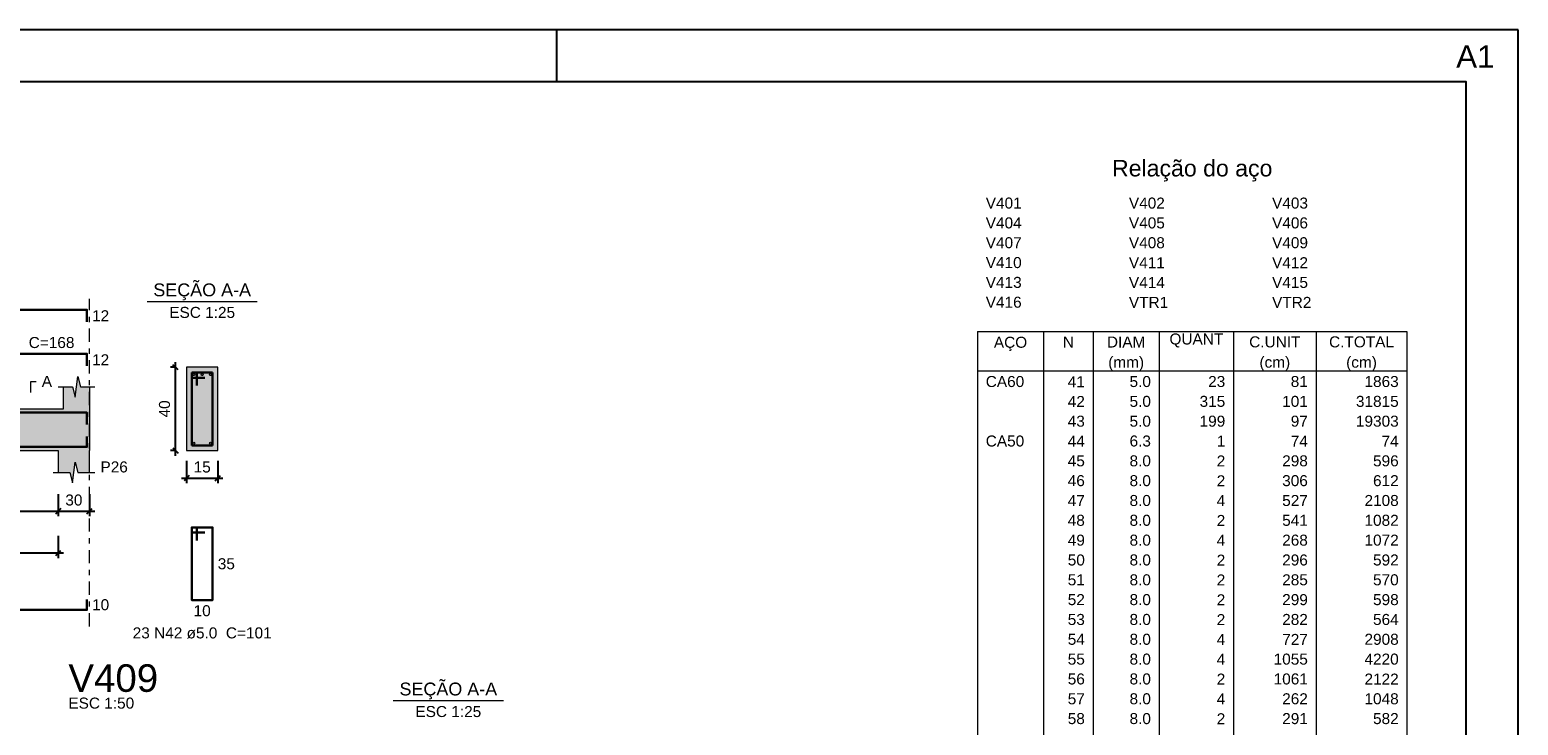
# Model space of a CAD drawing. Header units: millimetres. Extents: x 0 to 84.1, y 0 to 59.4.
# Tile 16 of 16: x 55.5 to 84.1, y 46 to 59.4. Entities that reach past the tile are written whole.
import ezdxf

# ---------------------------------------------------------------- set-up
doc = ezdxf.new("R2010")
doc.units = ezdxf.units.MM
doc.header["$MEASUREMENT"] = 0
doc.linetypes.add('DASHDOT', pattern=[2.54, 1.27, -0.635, 0, -0.635])
doc.linetypes.add('NULL', pattern=[0])
doc.layers.get('0').update_dxf_attribs({"lineweight": 18})
for name, color, linetype, lineweight in [('Descrição da armadura', 7, 'Continuous', 0), ('DT-Barras na forma', 2, 'Continuous', 30), ('DT-Barras no corte', 5, 'Continuous', 5), ('DT-Barras rebatidas', 2, 'Continuous', 30), ('DT-Cotas', 9, 'Continuous', 5), ('DT-Forma', 5, 'Continuous', 5), ('DT-Hachura forma vigas', 254, 'Continuous', 5), ('DT-Hachura seção vigas', 254, 'Continuous', 5), ('DT-Pontilhado', 9, 'DASHDOT', 5), ('DT-Relação do aço', 9, 'Continuous', 5), ('DT-Textos', 7, 'Continuous', 5), ('DT-Título', 3, 'Continuous', 20), ('Textos armaduras', 7, 'Continuous', 0)]:
    doc.layers.add(name, color=color, linetype=linetype, lineweight=lineweight)
doc.layers.add('SEDUC_MARF', color=1, linetype='Continuous')
doc.layers.add('SEDUC_MARGG', color=7, linetype='Continuous')
doc.styles.add('Arial', font='txt')
doc.dimstyles.new('UM_25.000000', dxfattribs={"dimtxt": 0.18, "dimasz": 0.1, "dimexe": 0.1, "dimexo": 0.2, "dimgap": 0, "dimtad": 1, "dimtih": 1, "dimtoh": 1, "dimdec": 1, "dimlfac": 25, "dimzin": 0, "dimdsep": 46, "dimtxsty": 'Standard', "dimcen": 0.09, "dimdle": 0.1, "dimadec": 1, "dimazin": 2, "dimtfac": 1, "dimtdec": 4, "dimtofl": 0, "dimtmove": 0, "dimatfit": 3, "dimfxl": 1, "dimtolj": 1, "dimarcsym": 0})
doc.dimstyles.new('UM_50.000000', dxfattribs={"dimtxt": 0.18, "dimasz": 0.1, "dimexe": 0.1, "dimexo": 0.2, "dimgap": 0, "dimtad": 1, "dimtih": 1, "dimtoh": 1, "dimdec": 1, "dimlfac": 50, "dimzin": 0, "dimdsep": 46, "dimtxsty": 'Standard', "dimcen": 0.09, "dimdle": 0.1, "dimadec": 1, "dimazin": 2, "dimtfac": 1, "dimtdec": 4, "dimtofl": 0, "dimtmove": 0, "dimatfit": 3, "dimfxl": 1, "dimtolj": 1, "dimarcsym": 0})

# ---------------------------------------------------------------- blocks, each defined once
blk = doc.blocks.new('_Oblique')
at = {"color": 0, "linetype": 'ByBlock', "lineweight": -2}
blk.add_line((-0.5, -0.5), (0.5, 0.5), dxfattribs=at)
blk = doc.blocks.new('*D25')
at = {"layer": 'Defpoints', "color": 0}
for p in [(46.699, 50.674), (56.02, 50.674), (56.02, 50.145)]:
    blk.add_point(p, dxfattribs=at)
at = {"layer": 'DT-Cotas', "color": 0, "lineweight": -2}
for p, q in [((46.699, 50.474), (46.699, 50.045)), ((56.02, 50.474), (56.02, 50.045)), ((46.599, 50.145), (56.12, 50.145))]:
    blk.add_line(p, q, dxfattribs=at)
at = {"layer": 'DT-Cotas', "color": 0, "lineweight": -2, "xscale": 0.1, "yscale": 0.1, "zscale": 0.1, "rotation": 180}
blk.add_blockref('_Oblique', (46.699, 50.145), dxfattribs=at)
at = {"layer": 'DT-Cotas', "color": 0, "lineweight": -2, "xscale": 0.1, "yscale": 0.1, "zscale": 0.1}
blk.add_blockref('_Oblique', (56.02, 50.145), dxfattribs=at)
at = {"layer": 'DT-Cotas', "color": 7, "insert": (51.36, 50.357), "char_height": 0.2118, "attachment_point": 5, "rotation": 0.0057, "style": 'Arial'}
blk.add_mtext('\\A1;466', dxfattribs=at)
blk = doc.blocks.new('*D26')
at = {"layer": 'Defpoints', "color": 0}
for p in [(56.02, 50.674), (56.62, 50.674), (56.62, 50.145)]:
    blk.add_point(p, dxfattribs=at)
at = {"layer": 'DT-Cotas', "color": 0, "lineweight": -2}
for p, q in [((56.02, 50.474), (56.02, 50.045)), ((56.62, 50.474), (56.62, 50.045)), ((55.92, 50.145), (56.72, 50.145))]:
    blk.add_line(p, q, dxfattribs=at)
at = {"layer": 'DT-Cotas', "color": 0, "lineweight": -2, "xscale": 0.1, "yscale": 0.1, "zscale": 0.1, "rotation": 180}
blk.add_blockref('_Oblique', (56.02, 50.145), dxfattribs=at)
at = {"layer": 'DT-Cotas', "color": 0, "lineweight": -2, "xscale": 0.1, "yscale": 0.1, "zscale": 0.1}
blk.add_blockref('_Oblique', (56.62, 50.145), dxfattribs=at)
at = {"layer": 'DT-Cotas', "color": 7, "insert": (56.32, 50.357), "char_height": 0.2118, "attachment_point": 5, "rotation": 0.0057, "style": 'Arial'}
blk.add_mtext('\\A1;30', dxfattribs=at)
blk = doc.blocks.new('*D27')
at = {"layer": 'Defpoints', "color": 0}
for p in [(58.276, 52.91), (58.488, 52.91), (58.488, 51.31)]:
    blk.add_point(p, dxfattribs=at)
at = {"layer": 'DT-Cotas', "color": 0, "lineweight": -2}
for p, q in [((58.276, 51.21), (58.276, 53.01)), ((58.288, 52.91), (58.176, 52.91)), ((58.288, 51.31), (58.176, 51.31))]:
    blk.add_line(p, q, dxfattribs=at)
at = {"layer": 'DT-Cotas', "color": 0, "lineweight": -2, "xscale": 0.1, "yscale": 0.1, "zscale": 0.1}
for p, rotation in [((58.276, 52.91), 90), ((58.276, 51.31), 270)]:
    blk.add_blockref('_Oblique', p, dxfattribs=dict(at, rotation=rotation))
at = {"layer": 'DT-Cotas', "color": 7, "insert": (58.064, 52.11), "char_height": 0.2118, "attachment_point": 5, "rotation": 90, "style": 'Arial'}
blk.add_mtext('\\A1;40', dxfattribs=at)
blk = doc.blocks.new('*D28')
at = {"layer": 'Defpoints', "color": 0}
for p in [(58.488, 51.31), (59.088, 51.31), (59.088, 50.78)]:
    blk.add_point(p, dxfattribs=at)
at = {"layer": 'DT-Cotas', "color": 0, "lineweight": -2}
for p, q in [((58.488, 51.11), (58.488, 50.68)), ((59.088, 51.11), (59.088, 50.68)), ((58.388, 50.78), (59.188, 50.78))]:
    blk.add_line(p, q, dxfattribs=at)
at = {"layer": 'DT-Cotas', "color": 0, "lineweight": -2, "xscale": 0.1, "yscale": 0.1, "zscale": 0.1, "rotation": 180}
blk.add_blockref('_Oblique', (58.488, 50.78), dxfattribs=at)
at = {"layer": 'DT-Cotas', "color": 0, "lineweight": -2, "xscale": 0.1, "yscale": 0.1, "zscale": 0.1}
blk.add_blockref('_Oblique', (59.088, 50.78), dxfattribs=at)
at = {"layer": 'DT-Cotas', "color": 7, "insert": (58.788, 50.992), "char_height": 0.2118, "attachment_point": 5, "rotation": 0.0057, "style": 'Arial'}
blk.add_mtext('\\A1;15', dxfattribs=at)
blk = doc.blocks.new('*D29')
at = {"layer": 'Defpoints', "color": 0}
for p in [(46.699, 49.87), (56.02, 49.87), (56.02, 49.34)]:
    blk.add_point(p, dxfattribs=at)
at = {"layer": 'DT-Cotas', "color": 0, "lineweight": -2}
for p, q in [((46.699, 49.67), (46.699, 49.24)), ((56.02, 49.67), (56.02, 49.24)), ((46.599, 49.34), (56.12, 49.34))]:
    blk.add_line(p, q, dxfattribs=at)
at = {"layer": 'DT-Cotas', "color": 0, "lineweight": -2, "xscale": 0.1, "yscale": 0.1, "zscale": 0.1, "rotation": 180}
blk.add_blockref('_Oblique', (46.699, 49.34), dxfattribs=at)
at = {"layer": 'DT-Cotas', "color": 0, "lineweight": -2, "xscale": 0.1, "yscale": 0.1, "zscale": 0.1}
blk.add_blockref('_Oblique', (56.02, 49.34), dxfattribs=at)
at = {"layer": 'DT-Cotas', "color": 7, "insert": (51.36, 49.552), "char_height": 0.2118, "attachment_point": 5, "rotation": 0.0057, "style": 'Arial'}
blk.add_mtext('\\A1;466', dxfattribs=at)

msp = doc.modelspace()

# ---------------------------------------------------------------- hatches: boundary and pattern name
at = {"layer": 'DT-Hachura forma vigas', "linetype": 'Continuous'}
msp.add_hatch(color=254, dxfattribs=at).paths.add_polyline_path([(56.62, 50.8862), (56.62, 51.3098), (56.62, 52.1098), (56.62, 52.5334), (56.445, 52.5334), (56.395, 52.7334), (56.345, 52.3334), (56.295, 52.5334), (56.12, 52.5334), (56.12, 52.1098), (46.6994, 52.1098), (46.6994, 52.5334), (46.5244, 52.5334), (46.4744, 52.7334), (46.4244, 52.3334), (46.3744, 52.5334), (46.1994, 52.5334), (46.1994, 52.1098), (46.0994, 52.1098), (46.0994, 51.3098), (46.0994, 50.8862), (46.3244, 50.8862), (46.3744, 50.6862), (46.4244, 51.0862), (46.4744, 50.8862), (46.6994, 50.8862), (46.6994, 51.3098), (56.02, 51.3098), (56.02, 50.8862), (56.245, 50.8862), (56.295, 50.6862), (56.345, 51.0862), (56.395, 50.8862), (56.62, 50.8862)])
at = {"layer": 'DT-Hachura seção vigas', "linetype": 'Continuous'}
msp.add_hatch(color=254, dxfattribs=at).paths.add_polyline_path([(58.4876, 51.3098), (58.4876, 51.3098), (59.0876, 51.3098), (59.0876, 52.9098), (58.4876, 52.9098), (58.4876, 51.3098)])

# ---------------------------------------------------------------- linework, layer by layer
at = {"layer": 'DT-Barras na forma'}
for p, q in [((58.6876, 52.8098), (58.5876, 52.8098)), ((58.5876, 52.8098), (58.5876, 51.4098)), ((58.9876, 52.8098), (58.5876, 52.8098)), ((58.5876, 52.8098), (58.5876, 52.7098)), ((58.5876, 52.7098), (58.8376, 52.7098)), ((58.6876, 52.5598), (58.6876, 52.8098)), ((58.9876, 51.4098), (58.9876, 52.8098)), ((58.5876, 51.4098), (58.9876, 51.4098))]:
    msp.add_line(p, q, dxfattribs=at)
for points in [[(46.1494, 51.8098), (46.1494, 52.0398), (56.57, 52.0398), (56.57, 51.8098)], [(53.42, 52.0398), (56.57, 52.0398), (56.57, 51.8098)], [(46.1494, 51.5798), (46.1494, 51.3798), (56.57, 51.3798), (56.57, 51.5798)]]:
    msp.add_lwpolyline(points, dxfattribs=at)
at = {"layer": 'DT-Barras no corte'}
for centre in [(58.6276, 52.7698), (58.7876, 52.7698), (58.9476, 52.7698), (58.6276, 51.4498), (58.9476, 51.4498)]:
    msp.add_circle(centre, 0.02, dxfattribs=at)
at = {"layer": 'DT-Barras rebatidas'}
for points in [[(46.1494, 53.7866), (46.1494, 54.0166), (56.57, 54.0166), (56.57, 53.7866)], [(53.42, 53.1694), (56.57, 53.1694), (56.57, 52.9394)], [(58.6876, 49.5831), (58.6876, 49.8331), (58.5876, 49.8331), (58.5876, 48.4331), (58.9876, 48.4331), (58.9876, 49.8331), (58.5876, 49.8331), (58.5876, 49.7331), (58.8376, 49.7331)], [(46.1494, 48.4451), (46.1494, 48.2451), (56.57, 48.2451), (56.57, 48.4451)]]:
    msp.add_lwpolyline(points, dxfattribs=at)
at = {"layer": 'DT-Forma'}
for p, q in [((56.345, 52.3334), (56.395, 52.7334)), ((56.395, 52.7334), (56.445, 52.5334)), ((59.0876, 52.9098), (58.4876, 52.9098)), ((58.4876, 52.9098), (58.4876, 51.3098)), ((59.0876, 51.3098), (59.0876, 52.9098)), ((56.02, 52.5334), (56.295, 52.5334)), ((56.12, 52.1098), (56.12, 52.5334)), ((56.295, 52.5334), (56.345, 52.3334)), ((56.445, 52.5334), (56.72, 52.5334)), ((56.62, 52.5334), (56.62, 52.1098)), ((46.6994, 52.1098), (56.12, 52.1098)), ((46.6994, 51.3098), (56.02, 51.3098)), ((56.02, 51.3098), (56.02, 50.8862)), ((56.62, 50.8862), (56.62, 51.3098)), ((58.4876, 51.3098), (59.0876, 51.3098)), ((56.295, 50.6862), (56.345, 51.0862)), ((56.345, 51.0862), (56.395, 50.8862)), ((55.92, 50.8862), (56.245, 50.8862)), ((56.245, 50.8862), (56.295, 50.6862)), ((56.395, 50.8862), (56.72, 50.8862))]:
    msp.add_line(p, q, dxfattribs=at)
at = {"layer": 'DT-Forma', "linetype": 'Continuous'}
msp.add_line((56.62, 52.1098), (56.62, 51.3098), dxfattribs=at)
at = {"layer": 'DT-Pontilhado', "ltscale": 0.2}
msp.add_line((56.62, 47.9274), (56.62, 54.2284), dxfattribs=at)
at = {"layer": 'DT-Relação do aço', "linetype": 'Continuous'}
for p, q in [((73.6997, 53.6018), (81.9599, 53.6018)), ((73.6997, 53.6018), (73.6997, 52.8393)), ((74.9705, 53.6018), (74.9705, 52.8393)), ((75.9236, 53.6018), (75.9236, 52.8393)), ((77.1944, 53.6018), (77.1944, 52.8393)), ((78.624, 53.6018), (78.624, 52.8393)), ((80.2125, 53.6018), (80.2125, 52.8393)), ((81.9599, 53.6018), (81.9599, 52.8393)), ((73.6997, 52.8393), (81.9599, 52.8393)), ((73.6997, 52.8393), (73.6997, 38.3522)), ((74.9705, 52.8393), (74.9705, 38.3522)), ((75.9236, 52.8393), (75.9236, 38.3522)), ((77.1944, 52.8393), (77.1944, 38.3522)), ((78.624, 52.8393), (78.624, 38.3522)), ((80.2125, 52.8393), (80.2125, 38.3522)), ((81.9599, 52.8393), (81.9599, 38.3522))]:
    msp.add_line(p, q, dxfattribs=at)
at = {"layer": 'DT-Textos'}
for p, q in [((57.7286, 54.1747), (59.8466, 54.1747)), ((62.4629, 46.5007), (64.5809, 46.5007))]:
    msp.add_line(p, q, dxfattribs=at)
msp.add_lwpolyline([(55.4905, 52.4275), (55.4905, 52.6393), (55.5964, 52.6393)], dxfattribs=at)
at = {"layer": 'SEDUC_MARF'}
msp.add_line((65.6, 59.4), (65.6, 58.4), dxfattribs=at)
msp.add_lwpolyline([(84.1, 59.4), (0, 59.4), (0, 0), (84.1, 0)], close=True, dxfattribs=at)
at = {"layer": 'SEDUC_MARGG'}
msp.add_lwpolyline([(2.5, 1), (83.1, 1), (83.1, 58.4), (2.5, 58.4)], close=True, dxfattribs=at)

# ---------------------------------------------------------------- texts
at = {"layer": 'Defpoints', "linetype": 'NULL', "insert": (82.9065, 59.1027), "char_height": 0.432, "width": 4.360829, "attachment_point": 1, "line_spacing_factor": 0.9, "style": 'Arial'}
msp.add_mtext('A1', dxfattribs=at)
at = {"layer": 'Descrição da armadura', "linetype": 'NULL', "char_height": 0.2118, "width": 5.239541, "attachment_point": 8, "line_spacing_factor": 0.9, "style": 'Arial'}
for s, insert in [('1 N66 ø10.0  C=168', (54.9945, 53.2749)), ('23 N42 ø5.0  C=101', (58.7875, 47.6919))]:
    msp.add_mtext(s, dxfattribs=dict(at, insert=insert))
at = {"layer": 'DT-Relação do aço', "color": 7, "linetype": 'NULL', "line_spacing_factor": 0.9, "style": 'Arial'}
for s, insert, char_height, width, attachment_point in [('Relação do aço', (77.8298, 56.4823), 0.3177, 6.115312, 8), ('V401', (73.8585, 55.9591), 0.2118, 1.354561, 7), ('V402', (76.6119, 55.9591), 0.2118, 1.354561, 7), ('V403', (79.3653, 55.9591), 0.2118, 1.354561, 7), ('V404', (73.8585, 55.5779), 0.2118, 1.354561, 7), ('V405', (76.6119, 55.5779), 0.2118, 1.354561, 7), ('V406', (79.3653, 55.5779), 0.2118, 1.354561, 7), ('V407', (73.8585, 55.1966), 0.2118, 1.354561, 7), ('V408', (76.6119, 55.1966), 0.2118, 1.354561, 7), ('V409', (79.3653, 55.1966), 0.2118, 1.354561, 7), ('V410', (73.8585, 54.8154), 0.2118, 1.354561, 7), ('V411', (76.6119, 54.8154), 0.2118, 1.354561, 7), ('V412', (79.3653, 54.8154), 0.2118, 1.354561, 7), ('V413', (73.8585, 54.4342), 0.2118, 1.354561, 7), ('V414', (76.6119, 54.4342), 0.2118, 1.354561, 7), ('V415', (79.3653, 54.4342), 0.2118, 1.354561, 7), ('V416', (73.8585, 54.0529), 0.2118, 1.354561, 7), ('VTR1', (76.6119, 54.0529), 0.2118, 1.482568, 7), ('VTR2', (79.3653, 54.0529), 0.2118, 1.482568, 7), ('N', (75.447, 53.2904), 0.2118, 0.418857, 8), ('DIAM', (76.559, 53.2904), 0.2118, 1.45, 8), ('QUANT', (77.9092, 53.2904), 0.2118, 2.03, 8), ('C.UNIT', (79.4183, 53.2904), 0.2118, 1.933145, 8), ('C.TOTAL', (81.0862, 53.2904), 0.2118, 2.449141, 8), ('AÇO', (74.3351, 53.2205), 0.2118, 1.256855, 8), ('(mm)', (76.559, 52.8393), 0.2118, 1.352578, 8), ('(cm)', (79.4183, 52.8393), 0.2118, 1.159434, 8), ('(cm)', (81.0862, 52.8393), 0.2118, 1.159434, 8), ('CA60', (73.8585, 52.528), 0.2118, 1.45085, 7), ('41', (75.7647, 52.528), 0.2118, 0.645137, 9), ('5.0', (77.0355, 52.528), 0.2118, 0.806279, 9), ('23', (78.4652, 52.528), 0.2118, 0.645137, 9), ('81', (80.0537, 52.528), 0.2118, 0.645137, 9), ('1863', (81.801, 52.528), 0.2118, 1.290273, 9), ('42', (75.7647, 52.1467), 0.2118, 0.645137, 9), ('5.0', (77.0355, 52.1467), 0.2118, 0.806279, 9), ('315', (78.4652, 52.1467), 0.2118, 0.967705, 9), ('101', (80.0537, 52.1467), 0.2118, 0.967705, 9), ('31815', (81.801, 52.1467), 0.2118, 1.612842, 9), ('43', (75.7647, 51.7655), 0.2118, 0.645137, 9), ('5.0', (77.0355, 51.7655), 0.2118, 0.806279, 9), ('199', (78.4652, 51.7655), 0.2118, 0.967705, 9), ('97', (80.0537, 51.7655), 0.2118, 0.645137, 9), ('19303', (81.801, 51.7655), 0.2118, 1.612842, 9), ('CA50', (73.8585, 51.3842), 0.2118, 1.45085, 7), ('44', (75.7647, 51.3842), 0.2118, 0.645137, 9), ('6.3', (77.0355, 51.3842), 0.2118, 0.806279, 9), ('1', (78.4652, 51.3842), 0.2118, 0.322568, 9), ('74', (80.0537, 51.3842), 0.2118, 0.645137, 9), ('74', (81.801, 51.3842), 0.2118, 0.645137, 9), ('45', (75.7647, 51.003), 0.2118, 0.645137, 9), ('8.0', (77.0355, 51.003), 0.2118, 0.806279, 9), ('2', (78.4652, 51.003), 0.2118, 0.322568, 9), ('298', (80.0537, 51.003), 0.2118, 0.967705, 9), ('596', (81.801, 51.003), 0.2118, 0.967705, 9), ('46', (75.7647, 50.6218), 0.2118, 0.645137, 9), ('8.0', (77.0355, 50.6218), 0.2118, 0.806279, 9), ('2', (78.4652, 50.6218), 0.2118, 0.322568, 9), ('306', (80.0537, 50.6218), 0.2118, 0.967705, 9), ('612', (81.801, 50.6218), 0.2118, 0.967705, 9), ('47', (75.7647, 50.2405), 0.2118, 0.645137, 9), ('8.0', (77.0355, 50.2405), 0.2118, 0.806279, 9), ('4', (78.4652, 50.2405), 0.2118, 0.322568, 9), ('527', (80.0537, 50.2405), 0.2118, 0.967705, 9), ('2108', (81.801, 50.2405), 0.2118, 1.290273, 9), ('48', (75.7647, 49.8593), 0.2118, 0.645137, 9), ('8.0', (77.0355, 49.8593), 0.2118, 0.806279, 9), ('2', (78.4652, 49.8593), 0.2118, 0.322568, 9), ('541', (80.0537, 49.8593), 0.2118, 0.967705, 9), ('1082', (81.801, 49.8593), 0.2118, 1.290273, 9), ('49', (75.7647, 49.478), 0.2118, 0.645137, 9), ('8.0', (77.0355, 49.478), 0.2118, 0.806279, 9), ('4', (78.4652, 49.478), 0.2118, 0.322568, 9), ('268', (80.0537, 49.478), 0.2118, 0.967705, 9), ('1072', (81.801, 49.478), 0.2118, 1.290273, 9), ('50', (75.7647, 49.0968), 0.2118, 0.645137, 9), ('8.0', (77.0355, 49.0968), 0.2118, 0.806279, 9), ('2', (78.4652, 49.0968), 0.2118, 0.322568, 9), ('296', (80.0537, 49.0968), 0.2118, 0.967705, 9), ('592', (81.801, 49.0968), 0.2118, 0.967705, 9), ('51', (75.7647, 48.7156), 0.2118, 0.645137, 9), ('8.0', (77.0355, 48.7156), 0.2118, 0.806279, 9), ('2', (78.4652, 48.7156), 0.2118, 0.322568, 9), ('285', (80.0537, 48.7156), 0.2118, 0.967705, 9), ('570', (81.801, 48.7156), 0.2118, 0.967705, 9), ('52', (75.7647, 48.3343), 0.2118, 0.645137, 9), ('8.0', (77.0355, 48.3343), 0.2118, 0.806279, 9), ('2', (78.4652, 48.3343), 0.2118, 0.322568, 9), ('299', (80.0537, 48.3343), 0.2118, 0.967705, 9), ('598', (81.801, 48.3343), 0.2118, 0.967705, 9), ('53', (75.7647, 47.9531), 0.2118, 0.645137, 9), ('8.0', (77.0355, 47.9531), 0.2118, 0.806279, 9), ('2', (78.4652, 47.9531), 0.2118, 0.322568, 9), ('282', (80.0537, 47.9531), 0.2118, 0.967705, 9), ('564', (81.801, 47.9531), 0.2118, 0.967705, 9), ('54', (75.7647, 47.5718), 0.2118, 0.645137, 9), ('8.0', (77.0355, 47.5718), 0.2118, 0.806279, 9), ('4', (78.4652, 47.5718), 0.2118, 0.322568, 9), ('727', (80.0537, 47.5718), 0.2118, 0.967705, 9), ('2908', (81.801, 47.5718), 0.2118, 1.290273, 9), ('55', (75.7647, 47.1906), 0.2118, 0.645137, 9), ('8.0', (77.0355, 47.1906), 0.2118, 0.806279, 9), ('4', (78.4652, 47.1906), 0.2118, 0.322568, 9), ('1055', (80.0537, 47.1906), 0.2118, 1.290273, 9), ('4220', (81.801, 47.1906), 0.2118, 1.290273, 9), ('56', (75.7647, 46.8094), 0.2118, 0.645137, 9), ('8.0', (77.0355, 46.8094), 0.2118, 0.806279, 9), ('2', (78.4652, 46.8094), 0.2118, 0.322568, 9), ('1061', (80.0537, 46.8094), 0.2118, 1.290273, 9), ('2122', (81.801, 46.8094), 0.2118, 1.290273, 9), ('57', (75.7647, 46.4281), 0.2118, 0.645137, 9), ('8.0', (77.0355, 46.4281), 0.2118, 0.806279, 9), ('4', (78.4652, 46.4281), 0.2118, 0.322568, 9), ('262', (80.0537, 46.4281), 0.2118, 0.967705, 9), ('1048', (81.801, 46.4281), 0.2118, 1.290273, 9), ('58', (75.7647, 46.0469), 0.2118, 0.645137, 9), ('8.0', (77.0355, 46.0469), 0.2118, 0.806279, 9), ('2', (78.4652, 46.0469), 0.2118, 0.322568, 9), ('291', (80.0537, 46.0469), 0.2118, 0.967705, 9), ('582', (81.801, 46.0469), 0.2118, 0.967705, 9)]:
    msp.add_mtext(s, dxfattribs=dict(at, insert=insert, char_height=char_height, width=width, attachment_point=attachment_point))
at = {"layer": 'DT-Textos', "linetype": 'NULL', "line_spacing_factor": 0.798, "style": 'Arial'}
for s, insert, char_height, width, attachment_point in [('SEÇÃO A-A', (58.7875, 54.199), 0.2471, 3.812061, 8), ('ESC 1:25', (58.7875, 53.8569), 0.2118, 2.482559, 8), ('A', (55.7025, 52.5339), 0.2118, 0.386855, 7), ('P26', (56.8315, 50.8859), 0.2118, 1.031992, 7), ('SEÇÃO A-A', (63.522, 46.5248), 0.2471, 3.812061, 8), ('ESC 1:50', (56.214, 46.3447), 0.2118, 2.482559, 7), ('ESC 1:25', (63.522, 46.1827), 0.2118, 2.482559, 8)]:
    msp.add_mtext(s, dxfattribs=dict(at, insert=insert, char_height=char_height, width=width, attachment_point=attachment_point))
at = {"layer": 'DT-Título', "linetype": 'NULL', "insert": (56.214, 46.6625), "char_height": 0.5295, "width": 3.456465, "attachment_point": 7, "line_spacing_factor": 0.798, "style": 'Arial'}
msp.add_mtext('V409', dxfattribs=at)
at = {"layer": 'Textos armaduras', "linetype": 'NULL', "char_height": 0.2118, "width": 1.045137, "line_spacing_factor": 0.9, "style": 'Arial'}
for s, insert, attachment_point in [('12', (56.67, 54.0075), 1), ('12', (56.67, 53.1603), 1), ('35', (59.0876, 49.239), 1), ('10', (56.67, 48.451), 1), ('10', (58.7876, 48.3358), 2)]:
    msp.add_mtext(s, dxfattribs=dict(at, insert=insert, attachment_point=attachment_point))

# ---------------------------------------------------------------- dimensions: what is measured, and where the dimension line sits
at = {"layer": 'DT-Cotas'}
dim = msp.add_linear_dim(base=(58.2758, 52.9098), p1=(58.4876, 51.3098), p2=(58.4876, 52.9098), angle=90, dimstyle='UM_25.000000', override={"dimtxt": 0.2118, "dimasz": 0.1, "dimexe": 0.1, "dimexo": 0.2, "dimtad": 1, "dimtih": 0, "dimtoh": 0, "dimdec": 1, "dimlfac": 25, "dimzin": 8, "dimtxsty": 'Arial', "dimblk": 'Oblique', "dimblk1": 'Oblique', "dimblk2": 'Oblique', "dimsah": 1, "dimdle": 0.1, "dimse1": 0, "dimse2": 0, "dimclrt": 7, "dimadec": 1, "dimazin": 3, "dimtmove": 2, "dimldrblk": 'Oblique'}, dxfattribs=at)
dim.commit()
dim.dimension.update_dxf_attribs({"geometry": '*D27', "text_midpoint": (58.064, 52.1098), "dimtype": 160, "text_rotation": 90})
for base, p1, p2, dimstyle, override, picture, middle in [((59.0876, 50.7803), (58.4876, 51.3098), (59.0876, 51.3098), 'UM_25.000000', {"dimtxt": 0.2118, "dimasz": 0.1, "dimexe": 0.1, "dimexo": 0.2, "dimtad": 1, "dimtih": 0, "dimtoh": 0, "dimdec": 1, "dimlfac": 25, "dimzin": 8, "dimtxsty": 'Arial', "dimblk": 'Oblique', "dimblk1": 'Oblique', "dimblk2": 'Oblique', "dimsah": 1, "dimdle": 0.1, "dimse1": 0, "dimse2": 0, "dimclrt": 7, "dimadec": 1, "dimazin": 3, "dimtmove": 2, "dimldrblk": 'Oblique'}, '*D28', (58.7876, 50.9921)), ((56.02, 50.1449), (46.6994, 50.6744), (56.02, 50.6744), 'UM_50.000000', {"dimtxt": 0.2118, "dimasz": 0.1, "dimexe": 0.1, "dimexo": 0.2, "dimtad": 1, "dimtih": 0, "dimtoh": 0, "dimdec": 1, "dimlfac": 50, "dimzin": 8, "dimtxsty": 'Arial', "dimblk": 'Oblique', "dimblk1": 'Oblique', "dimblk2": 'Oblique', "dimsah": 1, "dimdle": 0.1, "dimse1": 0, "dimse2": 0, "dimclrt": 7, "dimadec": 1, "dimazin": 3, "dimtmove": 2, "dimldrblk": 'Oblique'}, '*D25', (51.3597, 50.3567)), ((56.62, 50.1449), (56.02, 50.6744), (56.62, 50.6744), 'UM_50.000000', {"dimtxt": 0.2118, "dimasz": 0.1, "dimexe": 0.1, "dimexo": 0.2, "dimtad": 1, "dimtih": 0, "dimtoh": 0, "dimdec": 1, "dimlfac": 50, "dimzin": 8, "dimtxsty": 'Arial', "dimblk": 'Oblique', "dimblk1": 'Oblique', "dimblk2": 'Oblique', "dimsah": 1, "dimdle": 0.1, "dimse1": 0, "dimse2": 0, "dimclrt": 7, "dimadec": 1, "dimazin": 3, "dimtmove": 2, "dimldrblk": 'Oblique'}, '*D26', (56.32, 50.3567)), ((56.02, 49.34), (46.6994, 49.8695), (56.02, 49.8695), 'UM_50.000000', {"dimtxt": 0.2118, "dimasz": 0.1, "dimexe": 0.1, "dimexo": 0.2, "dimtad": 1, "dimtih": 0, "dimtoh": 0, "dimdec": 1, "dimlfac": 50, "dimzin": 8, "dimtxsty": 'Arial', "dimblk": 'Oblique', "dimblk1": 'Oblique', "dimblk2": 'Oblique', "dimsah": 1, "dimdle": 0.1, "dimse1": 0, "dimse2": 0, "dimclrt": 7, "dimadec": 1, "dimazin": 3, "dimtmove": 2, "dimldrblk": 'Oblique'}, '*D29', (51.3597, 49.5518))]:
    dim = msp.add_linear_dim(base=base, p1=p1, p2=p2, dimstyle=dimstyle, override=override, dxfattribs=at)
    dim.commit()
    dim.dimension.update_dxf_attribs({"geometry": picture, "text_midpoint": middle, "dimtype": 160, "text_rotation": 0.00573})

doc.saveas('drawing.dxf')
